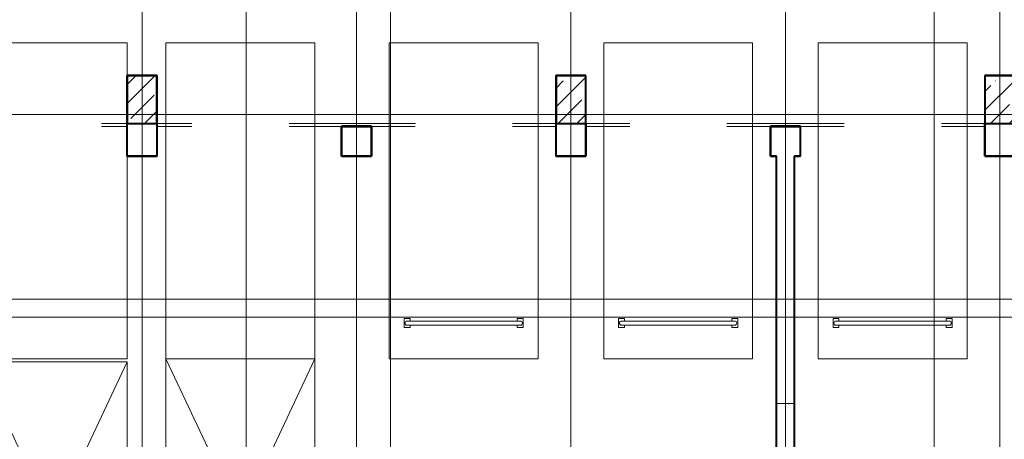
# Model space of a CAD drawing. Header units: millimetres. Extents: x -111 to 116289, y -9307 to 73893.
# Tile 85 of 128: x 40320 to 56848, y 48665 to 55703. Entities that reach past the tile are written whole.
import ezdxf

# ---------------------------------------------------------------- set-up
doc = ezdxf.new("R2010")
doc.units = ezdxf.units.MM
doc.linetypes.add('ADSK_Линия сетки', pattern=[25, 20, -2.5, 0, -2.5])
doc.linetypes.add('ADSK_Линия сетки_2_', pattern=[25, 20, -2.5, 0, -2.5])
for name, color, linetype, lineweight in [('Несущие колонны', 7, 'Continuous', 18), ('Оси', 7, 'Continuous', 9), ('Парковка', 7, 'Continuous', 18), ('Перекрытия', 7, 'Continuous', 18), ('Стены разрез', 7, 'Continuous', 40)]:
    doc.layers.add(name, color=color, linetype=linetype, lineweight=lineweight)

# ---------------------------------------------------------------- blocks, each defined once
blk = doc.blocks.new('199_Парковочные места 3 класса и МГН - Средний класс-5604847-Оборудование_B2_-11_400__На лист секция 5_-11_400')
at = {"layer": 'Парковка', "color": 253, "true_color": 0xaaaaaa}
for p, q in [((0, -5300), (2500, 0)), ((0, 0), (2500, -5300)), ((0, -5300), (0, 0)), ((0, 0), (2500, 0)), ((2500, 0), (2500, -5300)), ((250, -4625), (250, -4775)), ((250, -4625), (350, -4625)), ((350, -4625), (350, -4665)), ((2150, -4625), (2150, -4665)), ((2150, -4625), (2250, -4625)), ((2250, -4625), (2250, -4775)), ((250, -4775), (350, -4775)), ((300, -4665), (2200, -4665)), ((300, -4735), (2200, -4735)), ((350, -4735), (350, -4775)), ((2150, -4735), (2150, -4775)), ((2150, -4775), (2250, -4775)), ((2500, -5300), (0, -5300))]:
    blk.add_line(p, q, dxfattribs=at)
for centre, start, end in [((300, -4700), 90, 270), ((2200, -4700), 270, 90)]:
    blk.add_arc(centre, 35, start, end, dxfattribs=at)
blk = doc.blocks.new('199_Парковочные места 3 класса и МГН - Средний класс-5604848-Оборудование_B2_-11_400__На лист секция 5_-11_400')
at = {"layer": 'Парковка', "color": 253, "true_color": 0xaaaaaa}
for p, q in [((0, -5300), (0, 0)), ((0, 0), (2500, 0)), ((2500, 0), (2500, -550)), ((2500, -1350), (2500, -5300)), ((2500, -5300), (0, -5300))]:
    blk.add_line(p, q, dxfattribs=at)
blk = doc.blocks.new('199_Парковочные места 3 класса и МГН - Средний класс-V18-Оборудование_B2_-11_400__На лист секция 5_-11_400')
at = {"layer": 'Парковка', "color": 253, "true_color": 0xaaaaaa}
for p, q in [((0, -5300), (0, 0)), ((0, 0), (2500, 0)), ((2500, 0), (2500, -5300)), ((2500, -5300), (0, -5300))]:
    blk.add_line(p, q, dxfattribs=at)
blk = doc.blocks.new('199_Парковочные места 3 класса и МГН - Средний класс-V19-Оборудование_B2_-11_400__На лист секция 5_-11_400')
at = {"layer": 'Парковка', "color": 253, "true_color": 0xaaaaaa}
for p, q in [((0, -5300), (0, 0)), ((0, 0), (2500, 0)), ((2500, 0), (2500, -5300)), ((250, -4625), (250, -4775)), ((250, -4625), (350, -4625)), ((350, -4625), (350, -4665)), ((2150, -4625), (2150, -4665)), ((2150, -4625), (2250, -4625)), ((2250, -4625), (2250, -4775)), ((250, -4775), (350, -4775)), ((300, -4665), (2200, -4665)), ((300, -4735), (2200, -4735)), ((350, -4735), (350, -4775)), ((2150, -4735), (2150, -4775)), ((2150, -4775), (2250, -4775)), ((2500, -5300), (0, -5300))]:
    blk.add_line(p, q, dxfattribs=at)
for centre, start, end in [((300, -4700), 90, 270), ((2200, -4700), 270, 90)]:
    blk.add_arc(centre, 35, start, end, dxfattribs=at)
blk = doc.blocks.new('135_SLK_GD_AR_rvt-1-Оборудование_B2_-11_400__На лист секция 5_-11_400')
at = {"layer": 'Перекрытия', "color": 253, "true_color": 0xaaaaaa}
for p, q in [((-13037891, -9277450), (-13037460, -9277450)), ((-13037460, -9277500), (-13037890, -9277500)), ((-13037460, -9278000), (-13037460, -9277500)), ((-13036960, -9277450), (-13036371, -9277450)), ((-13036371, -9277500), (-13036960, -9277500)), ((-13036960, -9277500), (-13036960, -9278000)), ((-13034741, -9277450), (-13032621, -9277450)), ((-13033860, -9277500), (-13034740, -9277500)), ((-13033860, -9278000), (-13033860, -9277500)), ((-13032622, -9277500), (-13033360, -9277500)), ((-13033360, -9277500), (-13033360, -9278000)), ((-13030991, -9277450), (-13030260, -9277450)), ((-13030260, -9277500), (-13030990, -9277500)), ((-13030260, -9278000), (-13030260, -9277500)), ((-13029760, -9277450), (-13029021, -9277450)), ((-13029022, -9277500), (-13029760, -9277500)), ((-13029760, -9277500), (-13029760, -9278000)), ((-13027391, -9277450), (-13025421, -9277450)), ((-13026660, -9277500), (-13027390, -9277500)), ((-13026660, -9278000), (-13026660, -9277500)), ((-13025422, -9277500), (-13026160, -9277500)), ((-13026160, -9277500), (-13026160, -9278000)), ((-13023791, -9277450), (-13023060, -9277450)), ((-13023060, -9277500), (-13023790, -9277500)), ((-13023060, -9278000), (-13023060, -9277500)), ((-13036960, -9278000), (-13037460, -9278000)), ((-13033360, -9278000), (-13033860, -9278000)), ((-13029760, -9278000), (-13030260, -9278000)), ((-13026560, -9278000), (-13026660, -9278000)), ((-13026560, -9282150), (-13026560, -9278000)), ((-13026160, -9278000), (-13026260, -9278000)), ((-13026260, -9278000), (-13026260, -9282150)), ((-13022560, -9278000), (-13023060, -9278000)), ((-13026260, -9282150), (-13026560, -9282150))]:
    blk.add_line(p, q, dxfattribs=at)
at = {"layer": 'Стены разрез', "color": 253, "true_color": 0xaaaaaa}
for p, q in [((-13036958, -9276648), (-13037462, -9276648)), ((-13037462, -9276648), (-13037462, -9276650)), ((-13037462, -9276650), (-13037462, -9278000)), ((-13036958, -9276650), (-13036958, -9276648)), ((-13036958, -9278002), (-13036958, -9276650)), ((-13029758, -9276648), (-13030262, -9276648)), ((-13030262, -9276648), (-13030262, -9276650)), ((-13030262, -9276650), (-13030262, -9278000)), ((-13029758, -9276650), (-13029758, -9276648)), ((-13029758, -9278002), (-13029758, -9276650)), ((-13022558, -9276648), (-13023062, -9276648)), ((-13023062, -9276648), (-13023062, -9276650)), ((-13023062, -9276650), (-13023062, -9278000)), ((-13037460, -9278000), (-13037460, -9277450)), ((-13036960, -9277450), (-13036960, -9278000)), ((-13033358, -9277498), (-13033862, -9277498)), ((-13033862, -9277498), (-13033862, -9277500)), ((-13033862, -9277500), (-13033862, -9278000)), ((-13033860, -9277500), (-13033360, -9277500)), ((-13033860, -9278000), (-13033860, -9277500)), ((-13033360, -9277500), (-13033360, -9278000)), ((-13033358, -9277500), (-13033358, -9277498)), ((-13033358, -9278002), (-13033358, -9277500)), ((-13030260, -9278000), (-13030260, -9277450)), ((-13029760, -9277450), (-13029760, -9278000)), ((-13026158, -9277498), (-13026662, -9277498)), ((-13026662, -9277498), (-13026662, -9277500)), ((-13026662, -9277500), (-13026662, -9278000)), ((-13026660, -9277500), (-13026160, -9277500)), ((-13026660, -9278000), (-13026660, -9277500)), ((-13026160, -9277500), (-13026160, -9278000)), ((-13026158, -9277500), (-13026158, -9277498)), ((-13026158, -9278002), (-13026158, -9277500)), ((-13023060, -9278000), (-13023060, -9277450)), ((-13037462, -9278000), (-13037462, -9278002)), ((-13037462, -9278002), (-13036960, -9278002)), ((-13036960, -9278000), (-13037460, -9278000)), ((-13036960, -9278002), (-13036958, -9278002)), ((-13033862, -9278000), (-13033862, -9278002)), ((-13033862, -9278002), (-13033360, -9278002)), ((-13033360, -9278000), (-13033860, -9278000)), ((-13033360, -9278002), (-13033358, -9278002)), ((-13030262, -9278000), (-13030262, -9278002)), ((-13030262, -9278002), (-13029760, -9278002)), ((-13029760, -9278000), (-13030260, -9278000)), ((-13029760, -9278002), (-13029758, -9278002)), ((-13026662, -9278000), (-13026662, -9278002)), ((-13026662, -9278002), (-13026562, -9278002)), ((-13026560, -9278000), (-13026660, -9278000)), ((-13026562, -9278002), (-13026562, -9284548)), ((-13026560, -9278002), (-13026560, -9278000)), ((-13026560, -9284550), (-13026560, -9278002)), ((-13026160, -9278000), (-13026260, -9278000)), ((-13026260, -9278000), (-13026260, -9278002)), ((-13026260, -9278002), (-13026260, -9284550)), ((-13026258, -9278002), (-13026160, -9278002)), ((-13026258, -9284548), (-13026258, -9278002)), ((-13026160, -9278002), (-13026158, -9278002)), ((-13023062, -9278000), (-13023062, -9278002)), ((-13023062, -9278002), (-13022560, -9278002)), ((-13022560, -9278000), (-13023060, -9278000))]:
    blk.add_line(p, q, dxfattribs=at)
at = {"layer": 'Парковка', "color": 253, "lineweight": 18, "true_color": 0xaaaaaa}
for name, p in [('199_Парковочные места 3 класса и МГН - Средний класс-5604848-Оборудование_B2_-11_400__На лист секция 5_-11_400', (-13039960, -9276100)), ('199_Парковочные места 3 класса и МГН - Средний класс-V18-Оборудование_B2_-11_400__На лист секция 5_-11_400', (-13036809, -9276100)), ('199_Парковочные места 3 класса и МГН - Средний класс-V19-Оборудование_B2_-11_400__На лист секция 5_-11_400', (-13033060, -9276100)), ('199_Парковочные места 3 класса и МГН - Средний класс-V19-Оборудование_B2_-11_400__На лист секция 5_-11_400', (-13029460, -9276100)), ('199_Парковочные места 3 класса и МГН - Средний класс-V19-Оборудование_B2_-11_400__На лист секция 5_-11_400', (-13025860, -9276100)), ('199_Парковочные места 3 класса и МГН - Средний класс-5604847-Оборудование_B2_-11_400__На лист секция 5_-11_400', (-13039960, -9281450)), ('199_Парковочные места 3 класса и МГН - Средний класс-5604847-Оборудование_B2_-11_400__На лист секция 5_-11_400', (-13036809, -9281400))]:
    blk.add_blockref(name, p, dxfattribs=at)
blk = doc.blocks.new('Бетон-Прямоугольная-Колонна - CLM_Подземные этажи_В40-500х800-V49-Оборудование_B2_-11_400__На лист секция 5_-11_400')
at = {"layer": 'Несущие колонны', "lineweight": 9, "true_color": 0xaaaaaa}
h = blk.add_hatch(dxfattribs=at)
h.set_pattern_fill('FP_13', color=253, style=0, pattern_type=2)
h.set_pattern_definition([(45, (13037209.66, 9277050.3), (-314.308964, 314.308964), []), (45, (13037523.97, 9277050.3), (-314.308964, 314.308964), [555.625, -111.125, 3.353, -107.772])])
h.paths.add_polyline_path([(250, -400), (250, 400), (-250, 400), (-250, -400)])
at = {"layer": 'Несущие колонны', "color": 253, "lineweight": 40, "true_color": 0xaaaaaa}
for p, q in [((250, 400), (-250, 400)), ((-250, 400), (-250, -400)), ((250, -400), (250, 400)), ((-250, -400), (250, -400))]:
    blk.add_line(p, q, dxfattribs=at)
blk = doc.blocks.new('Бетон-Прямоугольная-Колонна - CLM_Подземные этажи_В40-500х800-V50-Оборудование_B2_-11_400__На лист секция 5_-11_400')
at = {"layer": 'Несущие колонны', "lineweight": 9, "true_color": 0xaaaaaa}
h = blk.add_hatch(dxfattribs=at)
h.set_pattern_fill('FP_14', color=253, style=0, pattern_type=2)
h.set_pattern_definition([(45, (13030009.66, 9277050.3), (-314.308964, 314.308964), []), (45, (13030323.97, 9277050.3), (-314.308964, 314.308964), [555.625, -111.125, 3.353, -107.772])])
h.paths.add_polyline_path([(250, -400), (250, 400), (-250, 400), (-250, -400)])
at = {"layer": 'Несущие колонны', "color": 253, "lineweight": 40, "true_color": 0xaaaaaa}
for p, q in [((250, 400), (-250, 400)), ((-250, 400), (-250, -400)), ((250, -400), (250, 400)), ((-250, -400), (250, -400))]:
    blk.add_line(p, q, dxfattribs=at)
blk = doc.blocks.new('Бетон-Прямоугольная-Колонна - CLM_Подземные этажи_В40-500х800-V51-Оборудование_B2_-11_400__На лист секция 5_-11_400')
at = {"layer": 'Несущие колонны', "lineweight": 9, "true_color": 0xaaaaaa}
h = blk.add_hatch(dxfattribs=at)
h.set_pattern_fill('FP_15', color=253, style=0, pattern_type=2)
h.set_pattern_definition([(45, (13022809.66, 9277050.3), (-314.308964, 314.308964), []), (45, (13023123.97, 9277050.3), (-314.308964, 314.308964), [555.625, -111.125, 3.353, -107.772])])
h.paths.add_polyline_path([(250, -400), (250, 400), (-250, 400), (-250, -400)])
at = {"layer": 'Несущие колонны', "color": 253, "lineweight": 40, "true_color": 0xaaaaaa}
for p, q in [((250, 400), (-250, 400)), ((-250, 400), (-250, -400)), ((250, -400), (250, 400)), ((-250, -400), (250, -400))]:
    blk.add_line(p, q, dxfattribs=at)
blk = doc.blocks.new('135_SLK_GD_KR_rvt-1-Оборудование_B2_-11_400__На лист секция 5_-11_400')
at = {"layer": 'Оси', "color": 254, "linetype": 'ADSK_Линия сетки_2_', "true_color": 0xe5e5e5}
blk.add_line((-13076977, -9280400), (-12975235, -9280400), dxfattribs=at)
at = {"layer": 'Несущие колонны', "color": 253, "lineweight": 18, "true_color": 0xaaaaaa}
for name, p in [('Бетон-Прямоугольная-Колонна - CLM_Подземные этажи_В40-500х800-V49-Оборудование_B2_-11_400__На лист секция 5_-11_400', (-13037210, -9277050)), ('Бетон-Прямоугольная-Колонна - CLM_Подземные этажи_В40-500х800-V50-Оборудование_B2_-11_400__На лист секция 5_-11_400', (-13030010, -9277050)), ('Бетон-Прямоугольная-Колонна - CLM_Подземные этажи_В40-500х800-V51-Оборудование_B2_-11_400__На лист секция 5_-11_400', (-13022810, -9277050))]:
    blk.add_blockref(name, p, dxfattribs=at)
blk = doc.blocks.new('A$Cffbd38bb')
at = {"layer": 'Оси', "color": 253, "linetype": 'ADSK_Линия сетки', "true_color": 0xaaaaaa}
for p, q in [((40567, 800), (40567, 71114)), ((42317, 800), (42317, 71114)), ((44167, 800), (44167, 71114)), ((44737, 800), (44737, 71114)), ((47767, 800), (47767, 71114)), ((51367, 800), (51367, 71114)), ((53867, 800), (53867, 71114)), ((54967, 800), (54967, 71114)), ((106567, 53029), (800, 53029)), ((106567, 49629), (800, 49629))]:
    blk.add_line(p, q, dxfattribs=at)
at = {"lineweight": 5}
for name in ['135_SLK_GD_KR_rvt-1-Оборудование_B2_-11_400__На лист секция 5_-11_400', '135_SLK_GD_AR_rvt-1-Оборудование_B2_-11_400__На лист секция 5_-11_400']:
    blk.add_blockref(name, (13077777, 9330330), dxfattribs=at)

msp = doc.modelspace()

# ---------------------------------------------------------------- block references
msp.add_blockref('A$Cffbd38bb', (1806, 1084))

doc.saveas('drawing.dxf')
